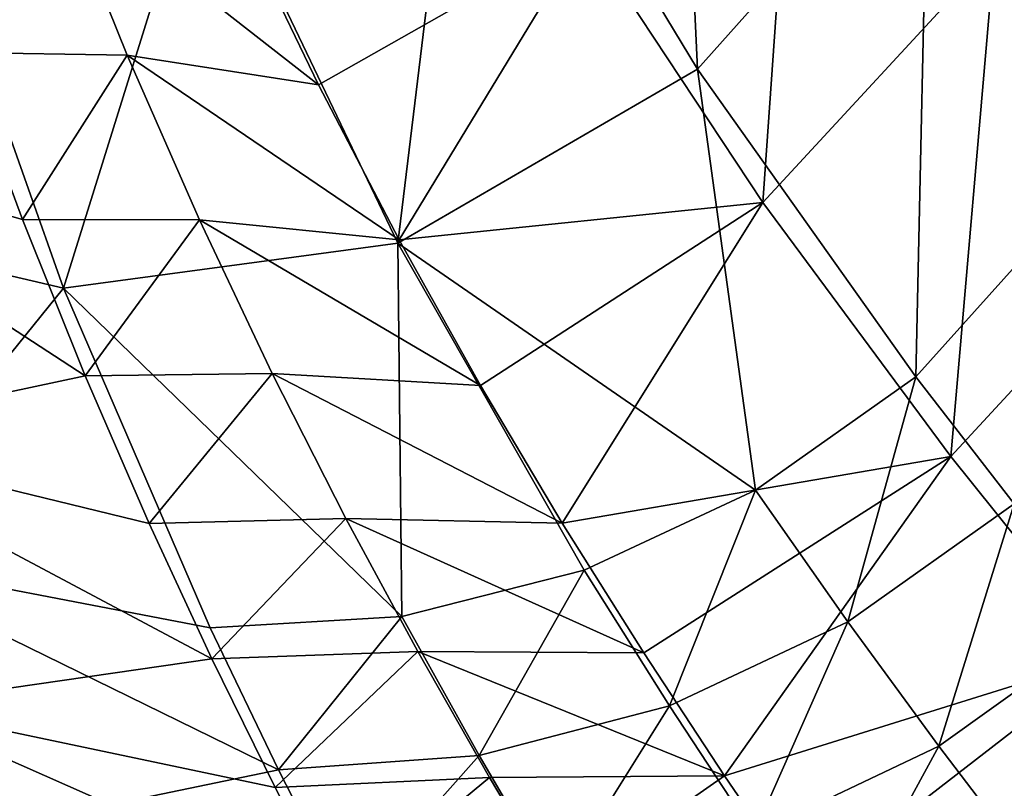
# Model space of a CAD drawing. Header units: millimetres. Extents: x 0 to 872, y -262 to 640.
# Tile 24 of 201: x 430 to 475, y -63 to -28. Entities that reach past the tile are written whole.
import ezdxf

# ---------------------------------------------------------------- set-up
doc = ezdxf.new("R2010")
doc.units = ezdxf.units.MM
doc.header["$LTSCALE"] = 25.4
doc.layers.get('0').update_dxf_attribs({"true_color": 0xff5454})

# ---------------------------------------------------------------- blocks, each defined once
blk = doc.blocks.new('Obj_000003#2')
at = {"color": 7, "true_color": 0xfafafa}
mesh = blk.add_polyface(dxfattribs=at)
corners = [(2677.4, 7341.4, -753.6), (2744.1, 6424.7, -753.6), (2660.2, 6910.8, -753.6), (2788.2, 7714.8, -753.6), (2781.4, 6876.8, -753.6), (2795.5, 7294.2, -753.6), (2982.2, 8032.3, -753.6), (2899.4, 7655.7, -753.6), (3083.3, 7963.2, -753.6), (3247.8, 8298.6, -753.6), (3336.9, 8222.3, -753.6), (3573.9, 8519.2, -753.6), (3650.6, 8437.9, -753.6), (3950.6, 8699.6, -753.6), (4015.6, 8615.4, -753.6), (4370.2, 8844.5, -753.6), (4424.4, 8758.6, -753.6), (4826.9, 8957.2, -753.6), (4871.4, 8870.5, -753.6), (5316.7, 9039.7, -753.6), (5352.3, 8952.9, -753.6), (5837.2, 9093.1, -753.6), (5458.4, 8966.7, -753.6), (5864.8, 9006.6, -753.6), (6387.2, 9117.3, -753.6), (6407.3, 9031.4, -753.6), (6966.3, 9112.4, -753.6), (6979.6, 9027.5, -753.6), (7574.2, 9078.4, -753.6), (7581.3, 8994.5, -753.6), (8210.3, 9015.8, -753.6), (8211.8, 8933.2, -753.6), (8873.2, 8926, -753.6), (8869.8, 8844.6, -753.6), (9552.3, 8730.6, -753.6), (9559.9, 8810.8, -753.6), (9910.4, 8663, -753.6), (9916.9, 8743.4, -753.6), (10267.1, 8591, -753.6), (10274.2, 8671.1, -753.6), (10621, 8515.2, -753.6), (10630.7, 8594.7, -753.6), (10970.4, 8436.3, -753.6), (10985.1, 8514.6, -753.6), (11332.5, 8350.5, -753.6), (11347.8, 8428.6, -753.6), (11691.7, 8261.3, -753.6), (11709.5, 8338.8, -753.6), (12052, 8167.7, -753.6), (12070.3, 8245.2, -753.6), (12409.3, 8070.9, -753.6), (12430.2, 8147.7, -753.6), (12763.2, 7970.8, -753.6), (12784.6, 8047.6, -753.6), (13113.6, 7867.4, -753.6), (13137.8, 7943.5, -753.6), (13456.6, 7761.7, -753.6), (13481.1, 7837.7, -753.6), (13795.4, 7652.5, -753.6), (13823.1, 7727.7, -753.6), (14446, 7427.8, -753.6), (14477.5, 7502, -753.6), (15058.2, 7194.7, -753.6), (15094.1, 7267.8, -753.6), (15110.8, 7173.5, -753.6), (15445.2, 7122.9, -753.6), (15626, 6954.8, -753.6), (15666.7, 7026.5, -753.6), (16145.2, 6709.4, -753.6), (16191.2, 6779.2, -753.6), (16612.3, 6459.9, -753.6), (16664.3, 6527.1, -753.6), (17025.1, 6207.4, -753.6), (17083.9, 6271.4, -753.6), (17382, 5953.2, -753.6), (17448.3, 6012.9, -753.6), (17681.9, 5698.3, -753.6), (17756.3, 5752.3, -753.6), (17924.3, 5443.3, -753.6), (18007.1, 5490, -753.6), (18108.8, 5188.8, -753.6), (18199.7, 5226.2, -753.6), (18235.7, 4934.5, -753.6), (18333.5, 4960.4, -753.6), (18305.1, 4679.2, -753.6), (18317, 4421, -753.6), (2932, 5891.1, -753.6), (2864.8, 6404.4, -753.6), (3049.3, 5884.2, -753.6), (3221.7, 5322.5, -753.6), (3333.3, 5328.4, -753.6), (3606.5, 4735.3, -753.6), (3711.1, 4753.3, -753.6), (3835, 4436.6, -753.6), (3734.4, 4721.5, -753.6), (4173.5, 4177.7, -753.6), (4077, 4148.6, -753.6), (4343.7, 3858.2, -753.6), (4432.5, 3896, -753.6), (4623, 3579.9, -753.6), (4710.5, 3619.3, -753.6), (4923.1, 3306, -753.6), (5001.9, 3353.6, -753.6), (5234.9, 3045.6, -753.6), (5313, 3094.1, -753.6), (5564.5, 2794, -753.6), (5632.9, 2850.2, -753.6), (5905, 2557.3, -753.6), (5973.2, 2613.9, -753.6), (6261.2, 2332.5, -753.6), (6319.1, 2395.9, -753.6), (6627, 2123.9, -753.6), (6685.4, 2187.3, -753.6), (7007, 1928.9, -753.6), (7054.8, 1998, -753.6), (7395.3, 1750.8, -753.6), (7443.9, 1819.7, -753.6), (7795.1, 1588, -753.6), (7838.9, 1659.3, -753.6), (8204.2, 1441.5, -753.6), (8243.3, 1514.9, -753.6), (8621.5, 1311.7, -753.6), (8656.1, 1386.9, -753.6), (9046, 1198.8, -753.6), (9076, 1275.7, -753.6), (9476.8, 1103.1, -753.6), (9498.2, 1182.2, -753.6), (9911.1, 1025.1, -753.6), (9932.1, 1104.7, -753.6), (10348, 965.1, -753.6), (10361.9, 1046, -753.6), (10787, 923.1, -753.6), (10798.9, 1004.6, -753.6), (11223.2, 899.4, -753.6), (11229.7, 981.6, -753.6), (11660, 894, -753.6), (11662.6, 976.6, -753.6), (12088.2, 906.6, -753.6), (12087.3, 989.5, -753.6), (12508.7, 1020.3, -753.6), (12515.6, 937.5, -753.6), (12865.2, 1060.7, -753.6), (12929, 985.1, -753.6), (13323.6, 1132.5, -753.6), (13340, 1050.4, -753.6), (13715.6, 1212.2, -753.6), (13616.1, 1104.5, -753.6), (14121.7, 1225.9, -753.6), (14095.9, 1306.3, -753.6), (14462.6, 1413.2, -753.6), (14488.4, 1332.7, -753.6), (14815.8, 1531.9, -753.6), (14850.6, 1454.1, -753.6), (15476.6, 1797, -753.6), (15187.8, 1582, -753.6), (15519.9, 1722.6, -753.6), (16072.1, 2088.8, -753.6), (16123.6, 2018.5, -753.6), (16598.9, 2395.2, -753.6), (16658.3, 2329.5, -753.6), (17054.1, 2706.1, -753.6), (17121.2, 2645.7, -753.6), (17437, 3014.2, -753.6), (17511.9, 2959.9, -753.6), (17747.8, 3314.9, -753.6), (17830.6, 3267.9, -753.6), (17988.4, 3605.9, -753.6), (18078.7, 3567.7, -753.6), (18161.4, 3886.5, -753.6), (18258.3, 3859, -753.6), (18269.8, 4157.6, -753.6), (18371.6, 4142.6, -753.6), (18407.6, 4691.9, -753.6), (18420.8, 4419.8, -753.6)]
mesh.append_faces([[corners[k] for k in face] for face in [(0, 1, 2), (171, 172, 173)]], dxfattribs={"vtx0": -1, "color": 7})
mesh.append_faces([[corners[k] for k in face] for face in [(4, 3, 5), (5, 6, 7), (7, 6, 8), (8, 9, 10), (10, 11, 12), (12, 13, 14), (14, 15, 16), (16, 17, 18), (18, 19, 20), (20, 21, 22), (22, 21, 23), (23, 24, 25), (25, 26, 27), (27, 28, 29), (29, 30, 31), (31, 32, 33), (33, 32, 34), (34, 35, 36), (36, 37, 38), (38, 39, 40), (40, 41, 42), (42, 43, 44), (44, 45, 46), (46, 47, 48), (48, 49, 50), (50, 51, 52), (52, 53, 54), (54, 55, 56), (56, 57, 58), (58, 59, 60), (60, 61, 62), (62, 63, 64), (64, 65, 66), (66, 67, 68), (68, 69, 70), (70, 71, 72), (72, 73, 74), (74, 75, 76), (76, 77, 78), (78, 79, 80), (80, 81, 82), (82, 83, 84), (84, 83, 85), (86, 88, 89), (89, 90, 91), (91, 92, 93), (93, 95, 96), (96, 95, 97), (97, 98, 99), (99, 100, 101), (101, 102, 103), (103, 104, 105), (105, 106, 107), (107, 108, 109), (109, 110, 111), (111, 112, 113), (113, 114, 115), (115, 116, 117), (117, 118, 119), (119, 120, 121), (121, 122, 123), (123, 124, 125), (125, 126, 127), (127, 128, 129), (129, 130, 131), (131, 132, 133), (133, 134, 135), (135, 136, 137), (137, 139, 140), (140, 141, 142), (142, 143, 144), (144, 145, 146), (146, 145, 147), (147, 149, 150), (150, 151, 152), (152, 153, 154), (154, 153, 155), (155, 156, 157), (157, 158, 159), (159, 160, 161), (161, 162, 163), (163, 164, 165), (165, 166, 167), (167, 168, 169), (169, 170, 171)]], dxfattribs={"vtx0": -1, "vtx1": -1, "color": 7})
mesh.append_faces([[corners[k] for k in face] for face in [(1, 3, 4), (171, 85, 83)]], dxfattribs={"vtx0": -1, "vtx1": -1, "vtx2": -1, "color": 7})
mesh.append_faces([[corners[k] for k in face] for face in [(1, 0, 3), (5, 3, 6), (8, 6, 9), (10, 9, 11), (12, 11, 13), (14, 13, 15), (16, 15, 17), (18, 17, 19), (20, 19, 21), (23, 21, 24), (25, 24, 26), (27, 26, 28), (29, 28, 30), (31, 30, 32), (34, 32, 35), (36, 35, 37), (38, 37, 39), (40, 39, 41), (42, 41, 43), (44, 43, 45), (46, 45, 47), (48, 47, 49), (50, 49, 51), (52, 51, 53), (54, 53, 55), (56, 55, 57), (58, 57, 59), (60, 59, 61), (62, 61, 63), (64, 63, 65), (66, 65, 67), (68, 67, 69), (70, 69, 71), (72, 71, 73), (74, 73, 75), (76, 75, 77), (78, 77, 79), (80, 79, 81), (82, 81, 83), (4, 86, 1), (86, 4, 87), (86, 87, 88), (89, 88, 90), (91, 90, 92), (93, 92, 94), (93, 94, 95), (97, 95, 98), (99, 98, 100), (101, 100, 102), (103, 102, 104), (105, 104, 106), (107, 106, 108), (109, 108, 110), (111, 110, 112), (113, 112, 114), (115, 114, 116), (117, 116, 118), (119, 118, 120), (121, 120, 122), (123, 122, 124), (125, 124, 126), (127, 126, 128), (129, 128, 130), (131, 130, 132), (133, 132, 134), (135, 134, 136), (137, 136, 138), (137, 138, 139), (140, 139, 141), (142, 141, 143), (144, 143, 145), (147, 145, 148), (147, 148, 149), (150, 149, 151), (152, 151, 153), (155, 153, 156), (157, 156, 158), (159, 158, 160), (161, 160, 162), (163, 162, 164), (165, 164, 166), (167, 166, 168), (169, 168, 170), (171, 170, 85), (171, 83, 172)]], dxfattribs={"vtx0": -1, "vtx2": -1, "color": 7})
mesh = blk.add_polyface(dxfattribs=at)
corners = [(16017.9, 4928.6, 9274.1), (16754.8, 4789.9, 8537.4), (16370.5, 4590.9, 9207.1)]
mesh.append_faces([[corners[k] for k in face] for face in [(0, 1, 2)]], dxfattribs={"color": 7})
mesh = blk.add_polyface(dxfattribs=at)
corners = [(15802.6, 4879.3, 9706.9), (16159.1, 4547.2, 9629.6), (16621.1, 4777.6, 8864.1)]
mesh.append_faces([[corners[k] for k in face] for face in [(0, 1, 2)]], dxfattribs={"color": 7})
mesh = blk.add_polyface(dxfattribs=at)
corners = [(16754.8, 4789.9, 8537.4), (17035.8, 4368.1, 8528.2), (16370.5, 4590.9, 9207.1)]
mesh.append_faces([[corners[k] for k in face] for face in [(0, 1, 2)]], dxfattribs={"color": 7})
mesh = blk.add_polyface(dxfattribs=at)
corners = [(16754.8, 4789.9, 8537.4), (17355.8, 4518.7, 7946.2), (17035.8, 4368.1, 8528.2)]
mesh.append_faces([[corners[k] for k in face] for face in [(0, 1, 2)]], dxfattribs={"color": 7})
mesh = blk.add_polyface(dxfattribs=at)
corners = [(16621.1, 4777.6, 8864.1), (16159.1, 4547.2, 9629.6), (16917.3, 4346.8, 8847.4)]
mesh.append_faces([[corners[k] for k in face] for face in [(0, 1, 2)]], dxfattribs={"color": 7})
mesh = blk.add_polyface(dxfattribs=at)
corners = [(16621.1, 4777.6, 8864.1), (16917.3, 4346.8, 8847.4), (17120.2, 4438, 8501.3)]
mesh.append_faces([[corners[k] for k in face] for face in [(0, 1, 2)]], dxfattribs={"color": 7})
mesh = blk.add_polyface(dxfattribs=at)
corners = [(17646.3, 4664.1, 7361.3), (17575.1, 4029.5, 7864.6), (17355.8, 4518.7, 7946.2)]
mesh.append_faces([[corners[k] for k in face] for face in [(0, 1, 2)]], dxfattribs={"color": 7})
mesh = blk.add_polyface(dxfattribs=at)
corners = [(16370.5, 4590.9, 9207.1), (16633.3, 4197.7, 9186.6), (15967.7, 4408.3, 9832.5)]
mesh.append_faces([[corners[k] for k in face] for face in [(0, 1, 2)]], dxfattribs={"color": 7})
mesh = blk.add_polyface(dxfattribs=at)
corners = [(16370.5, 4590.9, 9207.1), (17035.8, 4368.1, 8528.2), (16633.3, 4197.7, 9186.6)]
mesh.append_faces([[corners[k] for k in face] for face in [(0, 1, 2)]], dxfattribs={"color": 7})
mesh = blk.add_polyface(dxfattribs=at)
corners = [(16159.1, 4547.2, 9629.6), (15592.9, 4314.5, 10444.6), (16432.4, 4152.9, 9600.5)]
mesh.append_faces([[corners[k] for k in face] for face in [(0, 1, 2)]], dxfattribs={"color": 7})
mesh = blk.add_polyface(dxfattribs=at)
corners = [(16159.1, 4547.2, 9629.6), (16432.4, 4152.9, 9600.5), (16917.3, 4346.8, 8847.4)]
mesh.append_faces([[corners[k] for k in face] for face in [(0, 1, 2)]], dxfattribs={"color": 7})
mesh = blk.add_polyface(dxfattribs=at)
corners = [(17312.3, 4529.4, 8153.6), (17120.2, 4438, 8501.3), (17421.8, 4258.3, 8168.6)]
mesh.append_faces([[corners[k] for k in face] for face in [(0, 1, 2)]], dxfattribs={"color": 7})
mesh = blk.add_polyface(dxfattribs=at)
corners = [(17312.3, 4529.4, 8153.6), (17421.8, 4258.3, 8168.6), (17593.6, 4333.6, 7849)]
mesh.append_faces([[corners[k] for k in face] for face in [(0, 1, 2)]], dxfattribs={"color": 7})
mesh = blk.add_polyface(dxfattribs=at)
corners = [(17355.8, 4518.7, 7946.2), (17392.3, 3960.1, 8196.2), (17035.8, 4368.1, 8528.2)]
mesh.append_faces([[corners[k] for k in face] for face in [(0, 1, 2)]], dxfattribs={"color": 7})
mesh = blk.add_polyface(dxfattribs=at)
corners = [(17355.8, 4518.7, 7946.2), (17575.1, 4029.5, 7864.6), (17392.3, 3960.1, 8196.2)]
mesh.append_faces([[corners[k] for k in face] for face in [(0, 1, 2)]], dxfattribs={"color": 7})
mesh = blk.add_polyface(dxfattribs=at)
corners = [(17120.2, 4438, 8501.3), (16917.3, 4346.8, 8847.4), (17225.1, 4176.1, 8514.6)]
mesh.append_faces([[corners[k] for k in face] for face in [(0, 1, 2)]], dxfattribs={"color": 7})
mesh = blk.add_polyface(dxfattribs=at)
corners = [(17120.2, 4438, 8501.3), (17225.1, 4176.1, 8514.6), (17421.8, 4258.3, 8168.6)]
mesh.append_faces([[corners[k] for k in face] for face in [(0, 1, 2)]], dxfattribs={"color": 7})
mesh = blk.add_polyface(dxfattribs=at)
corners = [(15967.7, 4408.3, 9832.5), (16633.3, 4197.7, 9186.6), (16213.3, 4045.4, 9803.6)]
mesh.append_faces([[corners[k] for k in face] for face in [(0, 1, 2)]], dxfattribs={"color": 7})
mesh = blk.add_polyface(dxfattribs=at)
corners = [(17035.8, 4368.1, 8528.2), (16999.4, 3823.5, 8854.6), (16633.3, 4197.7, 9186.6)]
mesh.append_faces([[corners[k] for k in face] for face in [(0, 1, 2)]], dxfattribs={"color": 7})
mesh = blk.add_polyface(dxfattribs=at)
corners = [(17035.8, 4368.1, 8528.2), (17200.6, 3891.2, 8526.1), (16999.4, 3823.5, 8854.6)]
mesh.append_faces([[corners[k] for k in face] for face in [(0, 1, 2)]], dxfattribs={"color": 7})
mesh = blk.add_polyface(dxfattribs=at)
corners = [(17035.8, 4368.1, 8528.2), (17392.3, 3960.1, 8196.2), (17200.6, 3891.2, 8526.1)]
mesh.append_faces([[corners[k] for k in face] for face in [(0, 1, 2)]], dxfattribs={"color": 7})
mesh = blk.add_polyface(dxfattribs=at)
corners = [(16917.3, 4346.8, 8847.4), (16432.4, 4152.9, 9600.5), (17017.8, 4094.6, 8859.1)]
mesh.append_faces([[corners[k] for k in face] for face in [(0, 1, 2)]], dxfattribs={"color": 7})
mesh = blk.add_polyface(dxfattribs=at)
corners = [(16917.3, 4346.8, 8847.4), (17017.8, 4094.6, 8859.1), (17225.1, 4176.1, 8514.6)]
mesh.append_faces([[corners[k] for k in face] for face in [(0, 1, 2)]], dxfattribs={"color": 7})
mesh = blk.add_polyface(dxfattribs=at)
corners = [(17593.6, 4333.6, 7849), (17421.8, 4258.3, 8168.6), (17655.6, 4047.2, 7873.6)]
mesh.append_faces([[corners[k] for k in face] for face in [(0, 1, 2)]], dxfattribs={"color": 7})
mesh = blk.add_polyface(dxfattribs=at)
corners = [(15592.9, 4314.5, 10444.6), (15840.5, 3964.8, 10407), (16432.4, 4152.9, 9600.5)]
mesh.append_faces([[corners[k] for k in face] for face in [(0, 1, 2)]], dxfattribs={"color": 7})
mesh = blk.add_polyface(dxfattribs=at)
corners = [(17421.8, 4258.3, 8168.6), (17225.1, 4176.1, 8514.6), (17480.4, 3980.5, 8193.3)]
mesh.append_faces([[corners[k] for k in face] for face in [(0, 1, 2)]], dxfattribs={"color": 7})
mesh = blk.add_polyface(dxfattribs=at)
corners = [(17421.8, 4258.3, 8168.6), (17480.4, 3980.5, 8193.3), (17655.6, 4047.2, 7873.6)]
mesh.append_faces([[corners[k] for k in face] for face in [(0, 1, 2)]], dxfattribs={"color": 7})
mesh = blk.add_polyface(dxfattribs=at)
corners = [(16633.3, 4197.7, 9186.6), (16565.2, 3695.7, 9508.8), (16213.3, 4045.4, 9803.6)]
mesh.append_faces([[corners[k] for k in face] for face in [(0, 1, 2)]], dxfattribs={"color": 7})
mesh = blk.add_polyface(dxfattribs=at)
corners = [(16633.3, 4197.7, 9186.6), (16787.9, 3758, 9182), (16565.2, 3695.7, 9508.8)]
mesh.append_faces([[corners[k] for k in face] for face in [(0, 1, 2)]], dxfattribs={"color": 7})
mesh = blk.add_polyface(dxfattribs=at)
corners = [(16633.3, 4197.7, 9186.6), (16999.4, 3823.5, 8854.6), (16787.9, 3758, 9182)]
mesh.append_faces([[corners[k] for k in face] for face in [(0, 1, 2)]], dxfattribs={"color": 7})
mesh = blk.add_polyface(dxfattribs=at)
corners = [(17225.1, 4176.1, 8514.6), (17017.8, 4094.6, 8859.1), (17280.3, 3908.4, 8539.5)]
mesh.append_faces([[corners[k] for k in face] for face in [(0, 1, 2)]], dxfattribs={"color": 7})
mesh = blk.add_polyface(dxfattribs=at)
corners = [(17225.1, 4176.1, 8514.6), (17280.3, 3908.4, 8539.5), (17480.4, 3980.5, 8193.3)]
mesh.append_faces([[corners[k] for k in face] for face in [(0, 1, 2)]], dxfattribs={"color": 7})
mesh = blk.add_polyface(dxfattribs=at)
corners = [(16432.4, 4152.9, 9600.5), (15840.5, 3964.8, 10407), (16569.2, 3693.2, 9633.8)]
mesh.append_faces([[corners[k] for k in face] for face in [(0, 1, 2)]], dxfattribs={"color": 7})
mesh = blk.add_polyface(dxfattribs=at)
corners = [(16432.4, 4152.9, 9600.5), (16569.2, 3693.2, 9633.8), (17017.8, 4094.6, 8859.1)]
mesh.append_faces([[corners[k] for k in face] for face in [(0, 1, 2)]], dxfattribs={"color": 7})
mesh = blk.add_polyface(dxfattribs=at)
corners = [(17017.8, 4094.6, 8859.1), (16569.2, 3693.2, 9633.8), (17069.8, 3837.7, 8884)]
mesh.append_faces([[corners[k] for k in face] for face in [(0, 1, 2)]], dxfattribs={"color": 7})
mesh = blk.add_polyface(dxfattribs=at)
corners = [(17017.8, 4094.6, 8859.1), (17069.8, 3837.7, 8884), (17280.3, 3908.4, 8539.5)]
mesh.append_faces([[corners[k] for k in face] for face in [(0, 1, 2)]], dxfattribs={"color": 7})
mesh = blk.add_polyface(dxfattribs=at)
corners = [(16213.3, 4045.4, 9803.6), (16330.6, 3637.3, 9835.5), (16083, 3584, 10162.3)]
mesh.append_faces([[corners[k] for k in face] for face in [(0, 1, 2)]], dxfattribs={"color": 7})
mesh = blk.add_polyface(dxfattribs=at)
corners = [(16213.3, 4045.4, 9803.6), (16565.2, 3695.7, 9508.8), (16330.6, 3637.3, 9835.5)]
mesh.append_faces([[corners[k] for k in face] for face in [(0, 1, 2)]], dxfattribs={"color": 7})
mesh = blk.add_polyface(dxfattribs=at)
corners = [(17575.1, 4029.5, 7864.6), (17495.1, 3697.9, 8057.6), (17392.3, 3960.1, 8196.2)]
mesh.append_faces([[corners[k] for k in face] for face in [(0, 1, 2)]], dxfattribs={"color": 7})
mesh = blk.add_polyface(dxfattribs=at)
corners = [(17487.8, 3697.3, 8226.6), (17280.3, 3908.4, 8539.5), (17285.4, 3636.2, 8574.8), (17480.4, 3980.5, 8193.3)]
mesh.append_faces([[corners[k] for k in face] for face in [(0, 1, 2), (1, 0, 3)]], dxfattribs={"vtx0": -1, "color": 7})
mesh = blk.add_polyface(dxfattribs=at)
corners = [(15840.5, 3964.8, 10407), (15960.8, 3563.3, 10436.8), (16569.2, 3693.2, 9633.8)]
mesh.append_faces([[corners[k] for k in face] for face in [(0, 1, 2)]], dxfattribs={"color": 7})
mesh = blk.add_polyface(dxfattribs=at)
corners = [(17392.3, 3960.1, 8196.2), (17125.4, 3587.3, 8692.8), (17200.6, 3891.2, 8526.1)]
mesh.append_faces([[corners[k] for k in face] for face in [(0, 1, 2)]], dxfattribs={"color": 7})
mesh = blk.add_polyface(dxfattribs=at)
corners = [(17392.3, 3960.1, 8196.2), (17318.4, 3643.1, 8369), (17125.4, 3587.3, 8692.8)]
mesh.append_faces([[corners[k] for k in face] for face in [(0, 1, 2)]], dxfattribs={"color": 7})
mesh = blk.add_polyface(dxfattribs=at)
corners = [(17392.3, 3960.1, 8196.2), (17495.1, 3697.9, 8057.6), (17318.4, 3643.1, 8369)]
mesh.append_faces([[corners[k] for k in face] for face in [(0, 1, 2)]], dxfattribs={"color": 7})
mesh = blk.add_polyface(dxfattribs=at)
corners = [(17280.3, 3908.4, 8539.5), (17069.8, 3837.7, 8884), (17285.4, 3636.2, 8574.8)]
mesh.append_faces([[corners[k] for k in face] for face in [(0, 1, 2)]], dxfattribs={"color": 7})
mesh = blk.add_polyface(dxfattribs=at)
corners = [(17200.6, 3891.2, 8526.1), (16923.2, 3533.7, 9015.2), (16999.4, 3823.5, 8854.6)]
mesh.append_faces([[corners[k] for k in face] for face in [(0, 1, 2)]], dxfattribs={"color": 7})
mesh = blk.add_polyface(dxfattribs=at)
corners = [(17200.6, 3891.2, 8526.1), (17125.4, 3587.3, 8692.8), (16923.2, 3533.7, 9015.2)]
mesh.append_faces([[corners[k] for k in face] for face in [(0, 1, 2)]], dxfattribs={"color": 7})
mesh = blk.add_polyface(dxfattribs=at)
corners = [(17069.8, 3837.7, 8884), (16569.2, 3693.2, 9633.8), (17073, 3577.3, 8921.3)]
mesh.append_faces([[corners[k] for k in face] for face in [(0, 1, 2)]], dxfattribs={"color": 7})
mesh = blk.add_polyface(dxfattribs=at)
corners = [(17069.8, 3837.7, 8884), (17073, 3577.3, 8921.3), (17285.4, 3636.2, 8574.8)]
mesh.append_faces([[corners[k] for k in face] for face in [(0, 1, 2)]], dxfattribs={"color": 7})
mesh = blk.add_polyface(dxfattribs=at)
corners = [(16999.4, 3823.5, 8854.6), (16704.1, 3481.5, 9346.8), (16787.9, 3758, 9182)]
mesh.append_faces([[corners[k] for k in face] for face in [(0, 1, 2)]], dxfattribs={"color": 7})
mesh = blk.add_polyface(dxfattribs=at)
corners = [(16999.4, 3823.5, 8854.6), (16923.2, 3533.7, 9015.2), (16704.1, 3481.5, 9346.8)]
mesh.append_faces([[corners[k] for k in face] for face in [(0, 1, 2)]], dxfattribs={"color": 7})
mesh = blk.add_polyface(dxfattribs=at)
corners = [(16787.9, 3758, 9182), (16473.5, 3433.3, 9677.5), (16565.2, 3695.7, 9508.8)]
mesh.append_faces([[corners[k] for k in face] for face in [(0, 1, 2)]], dxfattribs={"color": 7})
mesh = blk.add_polyface(dxfattribs=at)
corners = [(16787.9, 3758, 9182), (16704.1, 3481.5, 9346.8), (16473.5, 3433.3, 9677.5)]
mesh.append_faces([[corners[k] for k in face] for face in [(0, 1, 2)]], dxfattribs={"color": 7})
mesh = blk.add_polyface(dxfattribs=at)
corners = [(16565.2, 3695.7, 9508.8), (16228.6, 3389.7, 10010.3), (16330.6, 3637.3, 9835.5)]
mesh.append_faces([[corners[k] for k in face] for face in [(0, 1, 2)]], dxfattribs={"color": 7})
mesh = blk.add_polyface(dxfattribs=at)
corners = [(16565.2, 3695.7, 9508.8), (16473.5, 3433.3, 9677.5), (16228.6, 3389.7, 10010.3)]
mesh.append_faces([[corners[k] for k in face] for face in [(0, 1, 2)]], dxfattribs={"color": 7})
mesh = blk.add_polyface(dxfattribs=at)
corners = [(17487.8, 3697.3, 8226.6), (17285.4, 3636.2, 8574.8), (17442.6, 3410.5, 8268.8)]
mesh.append_faces([[corners[k] for k in face] for face in [(0, 1, 2)]], dxfattribs={"color": 7})
mesh = blk.add_polyface(dxfattribs=at)
corners = [(17495.1, 3697.9, 8057.6), (17439.5, 3394.7, 8104.9), (17318.4, 3643.1, 8369)]
mesh.append_faces([[corners[k] for k in face] for face in [(0, 1, 2)]], dxfattribs={"color": 7})
mesh = blk.add_polyface(dxfattribs=at)
corners = [(16569.2, 3693.2, 9633.8), (15960.8, 3563.3, 10436.8), (16521.4, 3228.4, 9730.1)]
mesh.append_faces([[corners[k] for k in face] for face in [(0, 1, 2)]], dxfattribs={"color": 7})
mesh = blk.add_polyface(dxfattribs=at)
corners = [(16569.2, 3693.2, 9633.8), (16521.4, 3228.4, 9730.1), (17073, 3577.3, 8921.3)]
mesh.append_faces([[corners[k] for k in face] for face in [(0, 1, 2)]], dxfattribs={"color": 7})
mesh = blk.add_polyface(dxfattribs=at)
corners = [(17318.4, 3643.1, 8369), (17262.1, 3351.1, 8420.2), (17125.4, 3587.3, 8692.8)]
mesh.append_faces([[corners[k] for k in face] for face in [(0, 1, 2)]], dxfattribs={"color": 7})
mesh = blk.add_polyface(dxfattribs=at)
corners = [(17318.4, 3643.1, 8369), (17439.5, 3394.7, 8104.9), (17262.1, 3351.1, 8420.2)]
mesh.append_faces([[corners[k] for k in face] for face in [(0, 1, 2)]], dxfattribs={"color": 7})
mesh = blk.add_polyface(dxfattribs=at)
corners = [(16330.6, 3637.3, 9835.5), (15970.1, 3351.8, 10342.7), (16083, 3584, 10162.3)]
mesh.append_faces([[corners[k] for k in face] for face in [(0, 1, 2)]], dxfattribs={"color": 7})
mesh = blk.add_polyface(dxfattribs=at)
corners = [(16330.6, 3637.3, 9835.5), (16228.6, 3389.7, 10010.3), (15970.1, 3351.8, 10342.7)]
mesh.append_faces([[corners[k] for k in face] for face in [(0, 1, 2)]], dxfattribs={"color": 7})
mesh = blk.add_polyface(dxfattribs=at)
corners = [(17285.4, 3636.2, 8574.8), (17073, 3577.3, 8921.3), (17239.5, 3361.4, 8620.9)]
mesh.append_faces([[corners[k] for k in face] for face in [(0, 1, 2)]], dxfattribs={"color": 7})
mesh = blk.add_polyface(dxfattribs=at)
corners = [(17285.4, 3636.2, 8574.8), (17239.5, 3361.4, 8620.9), (17442.6, 3410.5, 8268.8)]
mesh.append_faces([[corners[k] for k in face] for face in [(0, 1, 2)]], dxfattribs={"color": 7})
mesh = blk.add_polyface(dxfattribs=at)
corners = [(17125.4, 3587.3, 8692.8), (17068.4, 3307.7, 8747.8), (16923.2, 3533.7, 9015.2)]
mesh.append_faces([[corners[k] for k in face] for face in [(0, 1, 2)]], dxfattribs={"color": 7})
mesh = blk.add_polyface(dxfattribs=at)
corners = [(17125.4, 3587.3, 8692.8), (17262.1, 3351.1, 8420.2), (17068.4, 3307.7, 8747.8)]
mesh.append_faces([[corners[k] for k in face] for face in [(0, 1, 2)]], dxfattribs={"color": 7})
mesh = blk.add_polyface(dxfattribs=at)
corners = [(17073, 3577.3, 8921.3), (16521.4, 3228.4, 9730.1), (17026.4, 3315.3, 8970.9)]
mesh.append_faces([[corners[k] for k in face] for face in [(0, 1, 2)]], dxfattribs={"color": 7})
mesh = blk.add_polyface(dxfattribs=at)
corners = [(17073, 3577.3, 8921.3), (17026.4, 3315.3, 8970.9), (17239.5, 3361.4, 8620.9)]
mesh.append_faces([[corners[k] for k in face] for face in [(0, 1, 2)]], dxfattribs={"color": 7})
mesh = blk.add_polyface(dxfattribs=at)
corners = [(15960.8, 3563.3, 10436.8), (15909.6, 3164.6, 10538), (16521.4, 3228.4, 9730.1)]
mesh.append_faces([[corners[k] for k in face] for face in [(0, 1, 2)]], dxfattribs={"color": 7})
mesh = blk.add_polyface(dxfattribs=at)
corners = [(16923.2, 3533.7, 9015.2), (16865.8, 3267.1, 9073.7), (16704.1, 3481.5, 9346.8)]
mesh.append_faces([[corners[k] for k in face] for face in [(0, 1, 2)]], dxfattribs={"color": 7})
mesh = blk.add_polyface(dxfattribs=at)
corners = [(16923.2, 3533.7, 9015.2), (17068.4, 3307.7, 8747.8), (16865.8, 3267.1, 9073.7)]
mesh.append_faces([[corners[k] for k in face] for face in [(0, 1, 2)]], dxfattribs={"color": 7})
mesh = blk.add_polyface(dxfattribs=at)
corners = [(16704.1, 3481.5, 9346.8), (16646.4, 3228.9, 9408.3), (16473.5, 3433.3, 9677.5)]
mesh.append_faces([[corners[k] for k in face] for face in [(0, 1, 2)]], dxfattribs={"color": 7})
mesh = blk.add_polyface(dxfattribs=at)
corners = [(16704.1, 3481.5, 9346.8), (16865.8, 3267.1, 9073.7), (16646.4, 3228.9, 9408.3)]
mesh.append_faces([[corners[k] for k in face] for face in [(0, 1, 2)]], dxfattribs={"color": 7})
mesh = blk.add_polyface(dxfattribs=at)
corners = [(16473.5, 3433.3, 9677.5), (16415.7, 3195.1, 9741.6), (16228.6, 3389.7, 10010.3)]
mesh.append_faces([[corners[k] for k in face] for face in [(0, 1, 2)]], dxfattribs={"color": 7})
mesh = blk.add_polyface(dxfattribs=at)
corners = [(16473.5, 3433.3, 9677.5), (16646.4, 3228.9, 9408.3), (16415.7, 3195.1, 9741.6)]
mesh.append_faces([[corners[k] for k in face] for face in [(0, 1, 2)]], dxfattribs={"color": 7})
mesh = blk.add_polyface(dxfattribs=at)
corners = [(17442.6, 3410.5, 8268.8), (17239.5, 3361.4, 8620.9), (17224.3, 2893, 8370.1)]
mesh.append_faces([[corners[k] for k in face] for face in [(0, 1, 2)]], dxfattribs={"color": 7})
mesh = blk.add_polyface(dxfattribs=at)
corners = [(16228.6, 3389.7, 10010.3), (16170.9, 3166.2, 10076.3), (15970.1, 3351.8, 10342.7)]
mesh.append_faces([[corners[k] for k in face] for face in [(0, 1, 2)]], dxfattribs={"color": 7})
mesh = blk.add_polyface(dxfattribs=at)
corners = [(16228.6, 3389.7, 10010.3), (16415.7, 3195.1, 9741.6), (16170.9, 3166.2, 10076.3)]
mesh.append_faces([[corners[k] for k in face] for face in [(0, 1, 2)]], dxfattribs={"color": 7})
mesh = blk.add_polyface(dxfattribs=at)
corners = [(17439.5, 3394.7, 8104.9), (17026.2, 2855, 8538), (17262.1, 3351.1, 8420.2)]
mesh.append_faces([[corners[k] for k in face] for face in [(0, 1, 2)]], dxfattribs={"color": 7})
mesh = blk.add_polyface(dxfattribs=at)
corners = [(17439.5, 3394.7, 8104.9), (17368.6, 2901.7, 7884.1), (17026.2, 2855, 8538)]
mesh.append_faces([[corners[k] for k in face] for face in [(0, 1, 2)]], dxfattribs={"color": 7})
mesh = blk.add_polyface(dxfattribs=at)
corners = [(17239.5, 3361.4, 8620.9), (17026.4, 3315.3, 8970.9), (16813.6, 2847.1, 9093.2)]
mesh.append_faces([[corners[k] for k in face] for face in [(0, 1, 2)]], dxfattribs={"color": 7})
mesh = blk.add_polyface(dxfattribs=at)
corners = [(17239.5, 3361.4, 8620.9), (16813.6, 2847.1, 9093.2), (17224.3, 2893, 8370.1)]
mesh.append_faces([[corners[k] for k in face] for face in [(0, 1, 2)]], dxfattribs={"color": 7})
mesh = blk.add_polyface(dxfattribs=at)
corners = [(15970.1, 3351.8, 10342.7), (16170.9, 3166.2, 10076.3), (15912.6, 3143.4, 10409.6)]
mesh.append_faces([[corners[k] for k in face] for face in [(0, 1, 2)]], dxfattribs={"color": 7})
mesh = blk.add_polyface(dxfattribs=at)
corners = [(17262.1, 3351.1, 8420.2), (17026.2, 2855, 8538), (17068.4, 3307.7, 8747.8)]
mesh.append_faces([[corners[k] for k in face] for face in [(0, 1, 2)]], dxfattribs={"color": 7})
mesh = blk.add_polyface(dxfattribs=at)
corners = [(17026.4, 3315.3, 8970.9), (16521.4, 3228.4, 9730.1), (16813.6, 2847.1, 9093.2)]
mesh.append_faces([[corners[k] for k in face] for face in [(0, 1, 2)]], dxfattribs={"color": 7})
mesh = blk.add_polyface(dxfattribs=at)
corners = [(17068.4, 3307.7, 8747.8), (16635.8, 2819.4, 9211.3), (16865.8, 3267.1, 9073.7)]
mesh.append_faces([[corners[k] for k in face] for face in [(0, 1, 2)]], dxfattribs={"color": 7})
mesh = blk.add_polyface(dxfattribs=at)
corners = [(17068.4, 3307.7, 8747.8), (17026.2, 2855, 8538), (16635.8, 2819.4, 9211.3)]
mesh.append_faces([[corners[k] for k in face] for face in [(0, 1, 2)]], dxfattribs={"color": 7})
mesh = blk.add_polyface(dxfattribs=at)
corners = [(16865.8, 3267.1, 9073.7), (16635.8, 2819.4, 9211.3), (16646.4, 3228.9, 9408.3)]
mesh.append_faces([[corners[k] for k in face] for face in [(0, 1, 2)]], dxfattribs={"color": 7})
mesh = blk.add_polyface(dxfattribs=at)
corners = [(16521.4, 3228.4, 9730.1), (15909.6, 3164.6, 10538), (16315.5, 2818.5, 9870.4)]
mesh.append_faces([[corners[k] for k in face] for face in [(0, 1, 2)]], dxfattribs={"color": 7})
mesh = blk.add_polyface(dxfattribs=at)
corners = [(16646.4, 3228.9, 9408.3), (16192.6, 2800.3, 9894.7), (16415.7, 3195.1, 9741.6)]
mesh.append_faces([[corners[k] for k in face] for face in [(0, 1, 2)]], dxfattribs={"color": 7})
mesh = blk.add_polyface(dxfattribs=at)
corners = [(16646.4, 3228.9, 9408.3), (16635.8, 2819.4, 9211.3), (16192.6, 2800.3, 9894.7)]
mesh.append_faces([[corners[k] for k in face] for face in [(0, 1, 2)]], dxfattribs={"color": 7})
mesh = blk.add_polyface(dxfattribs=at)
corners = [(16521.4, 3228.4, 9730.1), (16315.5, 2818.5, 9870.4), (16813.6, 2847.1, 9093.2)]
mesh.append_faces([[corners[k] for k in face] for face in [(0, 1, 2)]], dxfattribs={"color": 7})
mesh = blk.add_polyface(dxfattribs=at)
corners = [(16415.7, 3195.1, 9741.6), (16192.6, 2800.3, 9894.7), (16170.9, 3166.2, 10076.3)]
mesh.append_faces([[corners[k] for k in face] for face in [(0, 1, 2)]], dxfattribs={"color": 7})
mesh = blk.add_polyface(dxfattribs=at)
corners = [(17253.9, 2649.5, -454.8), (17437, 3014.2, -753.6), (17054.1, 2706.1, -753.6)]
mesh.append_faces([[corners[k] for k in face] for face in [(0, 1, 2)]], dxfattribs={"color": 7})
blk = doc.blocks.new('Grupuj#3')
at = {"color": 7, "true_color": 0xffffff, "xscale": 0.03294, "yscale": 0.03294, "zscale": 0.03293999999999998, "rotation": 307.6}
blk.add_blockref('Obj_000003#2', (-24.173, 718.561, 27.47), dxfattribs=at)

msp = doc.modelspace()

# ---------------------------------------------------------------- block references
at = {"color": 0, "rotation": 335.9491183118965}
msp.add_blockref('Grupuj#3', (-69.677, -202.453, -2.646), dxfattribs=at)

doc.saveas('drawing.dxf')
